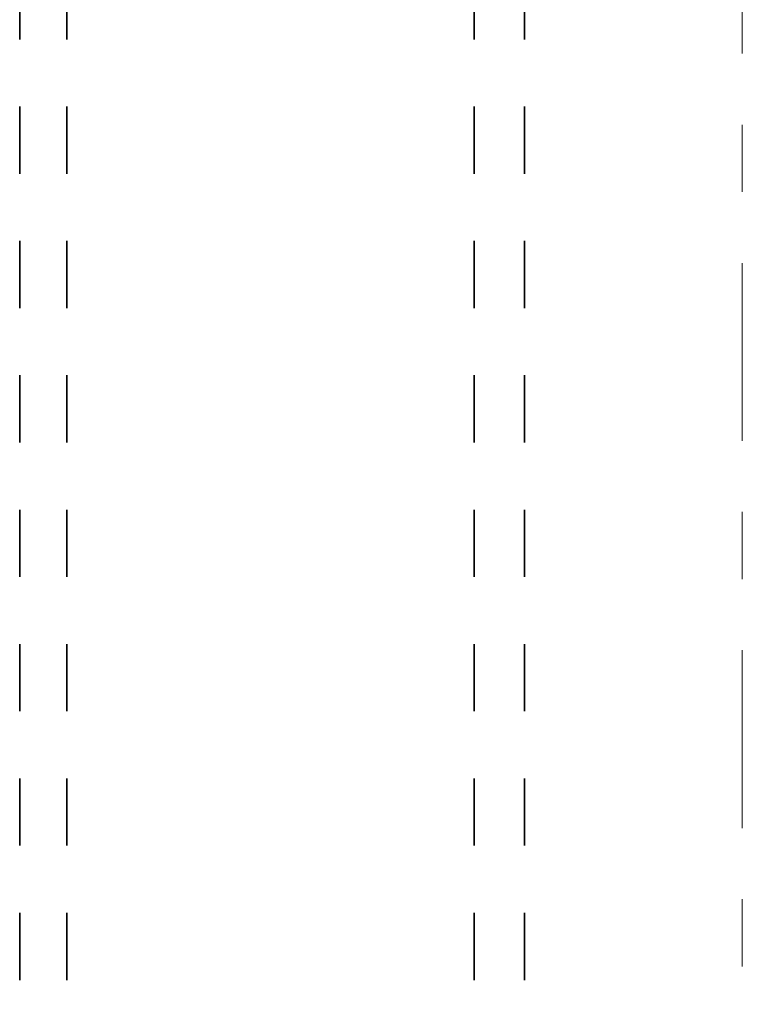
# Model space of a CAD drawing. Header units: metres. Extents: x -3.6 to 84.5, y -11 to 16.8.
# Tile 189 of 229: x 60.7 to 61.7, y 1.3 to 2.7. Entities that reach past the tile are written whole.
import ezdxf

# ---------------------------------------------------------------- set-up
doc = ezdxf.new("R2010")
doc.units = ezdxf.units.M
doc.header["$MEASUREMENT"] = 0
doc.linetypes.add('Achse', pattern=[0.2, 0.1, -0.05, 0, -0.05])
doc.linetypes.add('Strichlinie doppelt', pattern=[0.546806, 0.264583, -0.105833, 0.070556, -0.105833])
doc.layers.add('155 - Bemaßung_ Beschriftung.Ausbau - Deckenelemente', color=7, linetype='Continuous')
doc.layers.add('451 - Universal.Achsen Raster', color=7, linetype='Continuous')

msp = doc.modelspace()

# ---------------------------------------------------------------- linework, layer by layer
at = {"layer": '155 - Bemaßung_ Beschriftung.Ausbau - Deckenelemente', "color": 7, "linetype": 'Achse', "lineweight": 35}
for p, q in [((60.655, 5.19), (60.655, 0.71)), ((60.725, 5.19), (60.725, 0.71)), ((61.331, 5.19), (61.331, 0.71)), ((61.406, 5.19), (61.406, 0.71))]:
    msp.add_line(p, q, dxfattribs=at)
at = {"layer": '451 - Universal.Achsen Raster', "color": 160, "linetype": 'Strichlinie doppelt', "lineweight": 9, "true_color": 0x3232ff}
msp.add_line((61.73, -10.585), (61.73, 16.355), dxfattribs=at)

doc.saveas('drawing.dxf')
